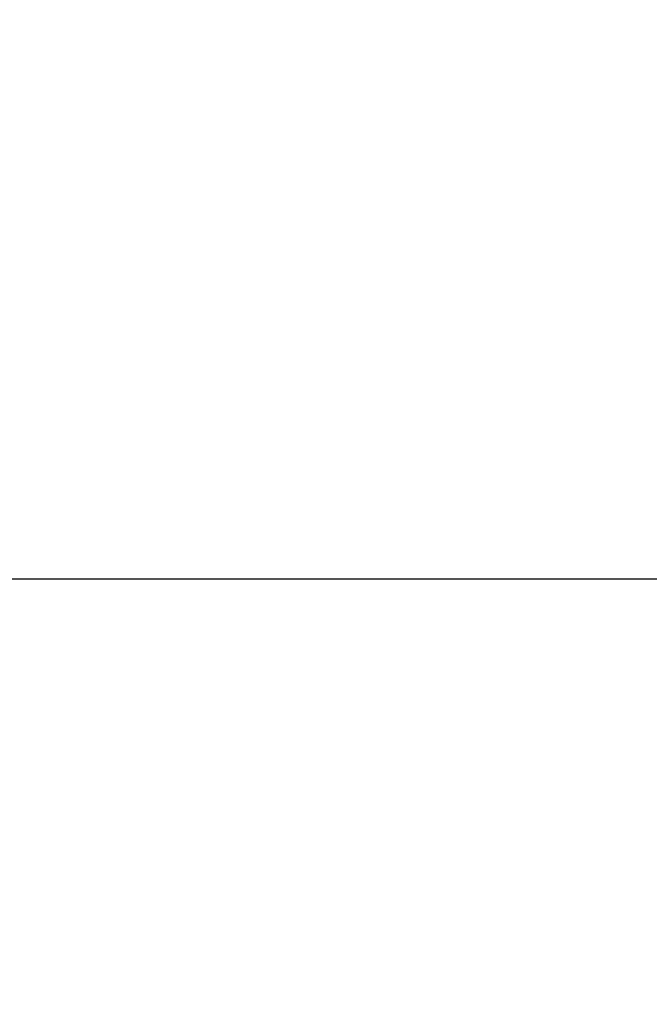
# Model space of a CAD drawing. Header units: inches. Extents: x 246 to 840, y 182 to 667.
# Tile 85 of 133: x 569.45 to 569.74, y 380.585 to 381.037. Entities that reach past the tile are written whole.
import ezdxf
from ezdxf.lldxf.tags import DXFTag

# ---------------------------------------------------------------- set-up
doc = ezdxf.new("R2010")
doc.units = ezdxf.units.IN
doc.header["$MEASUREMENT"] = 0
doc.layers.add('1', color=7, linetype='Continuous', true_color=0xffffff)
tags = doc.linetypes.add('CENTER', pattern=[2, 1.25, -0.25, 0.25, -0.25]).pattern_tags.tags
tags[10:11] = [DXFTag(74, 4), DXFTag(75, 0), DXFTag(340, '0'), DXFTag(46, 0.0), DXFTag(50, 0.0), DXFTag(44, 0.0), DXFTag(45, 0.0)]
tags[8:9] = [DXFTag(74, 4), DXFTag(75, 0), DXFTag(340, '0'), DXFTag(46, 0.0), DXFTag(50, 0.0), DXFTag(44, 0.0), DXFTag(45, 0.0)]
tags[6:7] = [DXFTag(74, 4), DXFTag(75, 0), DXFTag(340, '0'), DXFTag(46, 0.0), DXFTag(50, 0.0), DXFTag(44, 0.0), DXFTag(45, 0.0)]
tags[4:5] = [DXFTag(74, 4), DXFTag(75, 0), DXFTag(340, '0'), DXFTag(46, 0.0), DXFTag(50, 0.0), DXFTag(44, 0.0), DXFTag(45, 0.0)]

msp = doc.modelspace()

# ---------------------------------------------------------------- linework, layer by layer
at = {"layer": '1', "color": 23, "linetype": 'CENTER', "ltscale": 3.671429}
msp.add_line((550.83746, 380.78034), (576.53746, 380.78034), dxfattribs=at)
at = {"layer": '1', "color": 27, "extrusion": (0, 0, -1)}
msp.add_circle((-563.68746, 380.78034), 6.5, dxfattribs=at)

doc.saveas('drawing.dxf')
